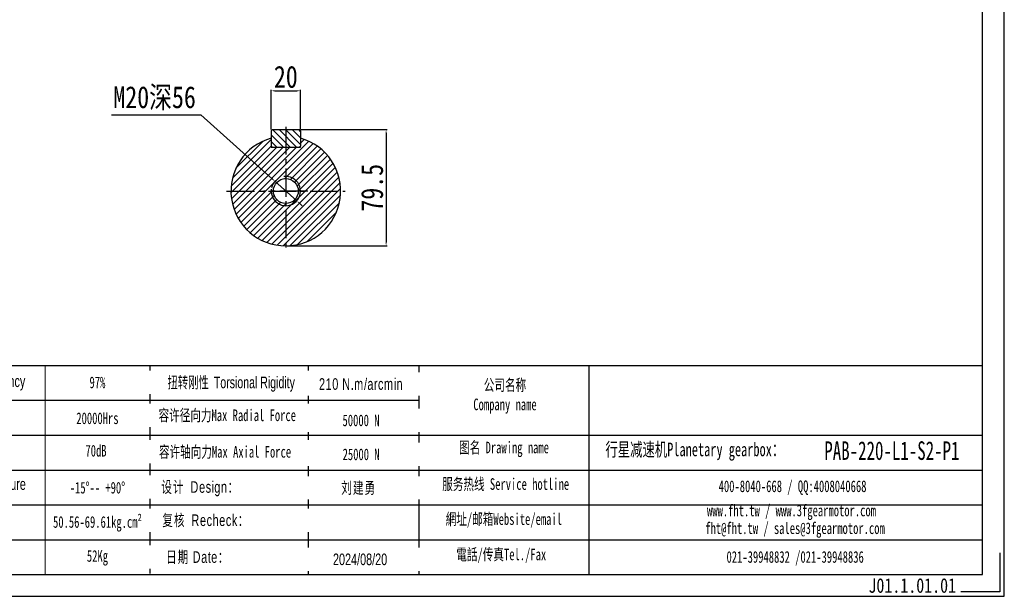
# Model space of a CAD drawing. Header units: millimetres. Extents: x 0 to 1251, y 0 to 885.
# Tile 3 of 4: x 578 to 1251, y 0 to 394. Entities that reach past the tile are written whole.
import ezdxf

# ---------------------------------------------------------------- set-up
doc = ezdxf.new("R2010")
doc.units = ezdxf.units.MM
doc.linetypes.add('CENTER2', pattern=[28.575, 19.05, -3.175, 3.175, -3.175])
doc.layers.get('Defpoints').update_dxf_attribs({"lineweight": 13})
for name, color, linetype in [('1轮廓实线层', 7, 'Continuous'), ('2细线层', 4, 'Continuous'), ('3中心线层', 1, 'CENTER2'), ('5剖面线层', 2, 'Continuous'), ('6文字层', 3, 'Continuous'), ('7标注层', 4, 'Continuous'), ('图框_外框线', 7, 'Continuous')]:
    doc.layers.add(name, color=color, linetype=linetype)
doc.layers.add('SLD-0', color=7, linetype='Continuous', lineweight=18)
doc.styles.add('TH_GBDIM', font='txt', dxfattribs={"width": 0.8})
doc.styles.add('标准', font='arial.ttf', dxfattribs={"width": 0.667})
doc.styles.add('样式 1', font='txt', dxfattribs={"width": 0.8})
doc.dimstyles.new('TH_GBDIM', dxfattribs={"dimtxt": 4, "dimasz": 2.5, "dimexe": 0.625, "dimexo": 1, "dimgap": 1, "dimtad": 1, "dimdec": 1, "dimdsep": 46, "dimtxsty": 'TH_GBDIM', "dimcen": 2.5, "dimdle": 5, "dimclrd": 1, "dimclre": 1, "dimclrt": 1, "dimadec": 0, "dimazin": 2, "dimtfac": 0.714286, "dimtdec": 1, "dimtmove": 0, "dimatfit": 3, "dimfxl": 1, "dimtolj": 1, "dimarcsym": 0})

# ---------------------------------------------------------------- blocks, each defined once
blk = doc.blocks.new('*D240')
at = {"layer": '7标注层', "color": 3, "lineweight": -2}
for p, q in [((750.28, 319.38), (750.28, 346.37)), ((752.78, 345.74), (767.78, 345.74)), ((770.28, 319.38), (770.28, 346.37))]:
    blk.add_line(p, q, dxfattribs=at)
at = {"layer": '7标注层', "color": 3}
for points in [[(752.78, 346.16), (752.78, 345.33), (750.28, 345.74)], [(767.78, 345.33), (767.78, 346.16), (770.28, 345.74)]]:
    blk.add_solid(points, dxfattribs=at)
at = {"layer": 'Defpoints', "color": 0}
for p in [(770.28, 345.74), (750.28, 318.38), (770.28, 318.38)]:
    blk.add_point(p, dxfattribs=at)
at = {"layer": '7标注层', "color": 3, "insert": (760.28, 355.24), "char_height": 15, "attachment_point": 5, "style": 'TH_GBDIM'}
blk.add_mtext('\\A1;20', dxfattribs=at)
blk = doc.blocks.new('*D241')
at = {"layer": '7标注层', "color": 3, "lineweight": -2}
for p, q in [((770.48, 319.18), (829.44, 319.18)), ((828.81, 316.68), (828.81, 242.18)), ((761.28, 239.68), (829.44, 239.68))]:
    blk.add_line(p, q, dxfattribs=at)
at = {"layer": '7标注层', "color": 3}
for points in [[(829.23, 316.68), (828.4, 316.68), (828.81, 319.18)], [(828.4, 242.18), (829.23, 242.18), (828.81, 239.68)]]:
    blk.add_solid(points, dxfattribs=at)
at = {"layer": 'Defpoints', "color": 0}
for p in [(769.48, 319.18), (760.28, 239.68), (828.81, 239.68)]:
    blk.add_point(p, dxfattribs=at)
at = {"layer": '7标注层', "color": 3, "insert": (819.31, 279.43), "char_height": 15, "attachment_point": 5, "rotation": 90, "style": 'TH_GBDIM'}
blk.add_mtext('\\A1;79.5', dxfattribs=at)
blk = doc.blocks.new('*D242')
at = {"layer": '7标注层', "color": 3, "lineweight": -2}
for p, q in [((641.07, 329.37), (702.13, 329.37)), ((702.13, 329.37), (750.98, 285.53)), ((767.73, 270.5), (752.84, 283.86)), ((769.59, 268.83), (771.45, 267.16))]:
    blk.add_line(p, q, dxfattribs=at)
blk.add_arc((760.28, 277.18), 10, 134.51374, 166.76803, dxfattribs=at)
at = {"layer": '7标注层', "color": 3}
for points in [[(750.7, 285.22), (751.26, 285.84), (752.84, 283.86)], [(769.87, 269.14), (769.31, 268.52), (767.73, 270.5)]]:
    blk.add_solid(points, dxfattribs=at)
at = {"layer": 'Defpoints', "color": 0}
for p in [(752.84, 283.86), (767.73, 270.5)]:
    blk.add_point(p, dxfattribs=at)
at = {"layer": '7标注层', "color": 3, "insert": (670.6, 340.63), "char_height": 15, "attachment_point": 5, "style": 'TH_GBDIM'}
blk.add_mtext('\\A1;{M20深56}{}{}', dxfattribs=at)

msp = doc.modelspace()

# ---------------------------------------------------------------- hatches: boundary and pattern name
at = {"layer": '5剖面线层'}
h = msp.add_hatch(dxfattribs=at)
h.set_pattern_fill('ANSI31', color=256, angle=90)
h.set_pattern_definition([(135, (11658.3903, -6484.077), (-2.245064, -2.245064), [])])
h.paths.add_polyline_path([(770.28, 318.38), (769.48, 319.18), (760.28, 319.18), (760.28, 307.18), (769.48, 307.18), (770.28, 307.98)])
h.paths.add_polyline_path([(760.28, 319.18), (751.08, 319.18), (750.28, 318.38), (750.28, 307.98), (751.08, 307.18), (760.28, 307.18)])
h = msp.add_hatch(dxfattribs=at)
h.set_pattern_fill('ANSI31', color=256)
h.set_pattern_definition([(45, (11658.3903, -6484.077), (-2.245064, 2.245064), [])])
h.paths.add_polyline_path([(770.28, 313.32), (770.28, 307.98), (770.28, 307.18), (769.48, 307.18), (760.28, 307.18), (760.28, 287.18, -0.414214), (770.28, 277.18), (797.78, 277.18, 0.337188)])
h.paths.add_polyline_path([(797.78, 277.18), (770.28, 277.18, -0.414214), (760.28, 267.18), (760.28, 262.18), (760.28, 239.68, 0.414214)])
h.paths.add_polyline_path([(750.28, 277.18), (745.28, 277.18), (722.78, 277.18, 0.414214), (760.28, 239.68), (760.28, 267.18, -0.414214)])
h.paths.add_polyline_path([(760.28, 307.18), (751.08, 307.18), (750.28, 307.18), (750.28, 307.98), (750.28, 313.32, 0.337188), (722.78, 277.18), (745.28, 277.18), (751.78, 277.18, -0.414214), (760.28, 285.68), (760.28, 292.18)])
h.paths.add_polyline_path([(760.28, 287.18), (760.28, 285.68, -0.414214), (768.78, 277.18), (770.28, 277.18, 0.414214)], flags=17)
h.paths.add_polyline_path([(770.28, 277.18), (768.78, 277.18, -0.414214), (760.28, 268.68), (760.28, 267.18, 0.414214)], flags=17)
h.paths.add_polyline_path([(760.28, 268.68, -0.414214), (751.78, 277.18), (750.28, 277.18, 0.414214), (760.28, 267.18)], flags=17)

# ---------------------------------------------------------------- linework, layer by layer
at = {"layer": '1轮廓实线层'}
for p, q in [((751.08, 319.18), (750.28, 318.38)), ((750.28, 318.38), (750.28, 307.98)), ((751.08, 319.18), (769.48, 319.18)), ((769.48, 319.18), (770.28, 318.38)), ((770.28, 318.38), (770.28, 307.98)), ((750.28, 307.98), (751.08, 307.18)), ((750.28, 307.98), (750.28, 307.18)), ((750.28, 307.18), (751.08, 307.18)), ((751.08, 307.18), (769.48, 307.18)), ((769.48, 307.18), (770.28, 307.98)), ((769.48, 307.18), (770.28, 307.18)), ((770.28, 307.18), (770.28, 307.98))]:
    msp.add_line(p, q, dxfattribs=at)
msp.add_circle((760.28, 277.18), 8.5, dxfattribs=at)
msp.add_arc((760.28, 277.18), 37.5, 105.46601, 74.53399, dxfattribs=at)
at = {"layer": '2细线层'}
msp.add_arc((760.28, 277.18), 10, 172.5, 97.5, dxfattribs=at)
at = {"layer": '3中心线层'}
for p, q in [((760.28, 321.13), (760.28, 236.68)), ((760.28, 292.18), (760.28, 262.18)), ((719.78, 277.18), (800.78, 277.18)), ((775.28, 277.18), (745.28, 277.18))]:
    msp.add_line(p, q, dxfattribs=at)
at = {"layer": 'SLD-0'}
msp.add_line((595.84, 157.91), (595.84, 14.9), dxfattribs=at)
at = {"layer": '图框_外框线'}
for p, q in [((110.54, 157.91), (1236.43, 157.91)), ((667.44, 157.91), (667.44, 15.69)), ((775.45, 157.91), (775.45, 14.9)), ((851.21, 157.91), (851.21, 14.9)), ((967.46, 157.91), (967.46, 14.9)), ((218.43, 134.05), (851.21, 134.05)), ((110.54, 110.18), (1236.43, 110.18)), ((218.43, 86.32), (1236.43, 86.32)), ((218.43, 62.46), (1236.43, 62.46)), ((218.43, 38.6), (1236.43, 38.6))]:
    msp.add_line(p, q, dxfattribs=at)
at = {"layer": '图框_外框线', "color": 3}
msp.add_lwpolyline([(0, 0), (1251.33, 0), (1251.33, 884.87), (0, 884.87)], close=True, dxfattribs=at)
at = {"layer": '图框_外框线', "color": 3, "lineweight": 25}
msp.add_lwpolyline([(74.48, 14.9), (1236.43, 14.9), (1236.43, 869.97), (74.48, 869.97)], close=True, dxfattribs=at)
at = {"layer": '图框_外框线', "color": 3}
msp.add_lwpolyline([(1248.35, 29.79), (1248.35, 2.98), (1221.54, 2.98)], dxfattribs=at)

# ---------------------------------------------------------------- texts
at = {"layer": '6文字层', "insert": (1158.49, 12.41), "char_height": 10, "width": 43.3044, "attachment_point": 1, "style": '样式 1'}
msp.add_mtext('J01.1.01.01', dxfattribs=at)
at = {"layer": 'SLD-0', "color": 1, "attachment_point": 2, "style": '标准'}
for s, insert, char_height, width in [('运转效率 Transmission Efficiency', (527.82, 151.1), 7.9538, 135.1625), ('{\\fSimSun|b1|i0|c134|p2;97%}', (631.53, 150.29), 7.9538, 101.718), ('{\\fSimSun|b1|i0|c134|p2;公司名称\\PCompany name}', (910.07, 148.49), 7.9538, 101.718), ('精度寿命 Service Life', (527.82, 127.46), 7.9538, 135.1625), ('{\\fSimSun|b1|i0|c134|p2;20000Hrs}', (631.53, 125.77), 7.9538, 101.718), ('{\\fSimSun|b1|i0|c134|p2;70dB}', (630.55, 103.57), 7.9538, 101.718), ('{\\fSimSun|b1|i0|c134|p2;图名 Drawing name}', (909.42, 105.79), 7.9538, 101.718), ('{\\fSimSun|b1|i0|c134|p2;  \\H1.1667x;行星减速机Planetary gearbox\\fSimSun|b0|i0|c134|p2;：}', (1036.2, 105.1), 7.9538, 146.8592), ('\\pxt3.125;{\\fSimSun|b1|i0|c134|p2;\\C256;PAB-220-L1-S2-P1}', (1174.51, 106.02), 12.726, 101.718), ('环境温度 Enviromental Temperature', (523.26, 80.76), 7.9538, 135.1625), ('{\\fSimSun|b1|i0|c134|p2;服务热线 Service hotline}', (910.55, 80.78), 7.9538, 101.718), ('{\\fSimSun|b1|i0|c134|p2;-15%%D-- +90%%D}', (631.53, 78.28), 7.9538, 101.718), ('{\\fSimSun|b1|i0|c134|p2;400-8040-668 / QQ:4008040668}', (1106.61, 79.26), 7.9538, 177.5212), ('{\\fSimSun|b1|i0|c134|p2;www.fht.tw / www.3fgearmotor.com }', (1105.88, 62.69), 7.9538, 134.0833), ('{\\fSimSun|b1|i0|c134|p2;50.56-69.61kg.cm²}', (631.53, 54.83), 7.9538, 101.718), ('{\\fSimSun|b1|i0|c134|p2;網址/邮箱Website/email}', (909.31, 56.81), 7.9538, 101.718), ('\\pxt12;{\\fSimSun|b1|i0|c134|p2;fht@fht.tw / sales@3fgearmotor.com }', (1108.3, 50.58), 7.9538, 169.0039), ('{\\fSimSun|b1|i0|c134|p2;電話/传真Tel./Fax}', (907.53, 32.66), 7.9538, 101.718), ('{\\fSimSun|b1|i0|c134|p2;52Kg}', (631.53, 31.57), 7.9538, 101.718), ('{\\fSimSun|b1|i0|c134|p2;021-39948832 /021-39948836 }', (1108.39, 30.92), 7.9538, 101.718)]:
    msp.add_mtext(s, dxfattribs=dict(at, insert=insert, char_height=char_height, width=width))

# ---------------------------------------------------------------- dimensions: what is measured, and where the dimension line sits
at = {"layer": '7标注层', "color": 3}
dim = msp.add_linear_dim(base=(770.28, 345.74), p1=(750.28, 318.38), p2=(770.28, 318.38), dimstyle='TH_GBDIM', override={"dimtxt": 15, "dimgap": 2, "dimclrd": 3, "dimclre": 3, "dimclrt": 3}, dxfattribs=at)
dim.commit()
dim.dimension.update_dxf_attribs({"geometry": '*D240', "text_midpoint": (760.28, 355.24)})
dim = msp.add_diameter_dim_2p(p1=(767.73, 270.5), p2=(752.84, 283.86), text='{M20深56}{}{}', dimstyle='TH_GBDIM', override={"dimtxt": 15, "dimgap": 2, "dimtoh": 1, "dimclrd": 3, "dimclre": 3, "dimclrt": 3}, dxfattribs=at)
dim.commit()
dim.dimension.update_dxf_attribs({"geometry": '*D242', "text_midpoint": (670.6, 329.37), "dimtype": 163})
dim = msp.add_linear_dim(base=(828.81, 239.68), p1=(769.48, 319.18), p2=(760.28, 239.68), angle=90, dimstyle='TH_GBDIM', override={"dimtxt": 15, "dimgap": 2, "dimclrd": 3, "dimclre": 3, "dimclrt": 3}, dxfattribs=at)
dim.commit()
dim.dimension.update_dxf_attribs({"geometry": '*D241', "text_midpoint": (819.31, 279.43)})

# ---------------------------------------------------------------- next in the draw order: texts
at = {"layer": 'SLD-0', "color": 1, "attachment_point": 2, "style": '标准', "bg_fill": 2}
for s, insert, char_height, width in [('{\\T1.1;210 N.m/arcmin}', (811.72, 149.17), 7.9538, 101.718), ('{\\f宋体|b0|i0|c134|p2;容许径向力Max Radial Force}', (720.28, 127.81), 7.9538, 135.1625), ('{\\fSimSun|b0|i0|c134|p2;\\T1.1;设计 \\fArial|b0|i0|c0|p34;Design\\fSimSun|b0|i0|c134|p2;：}', (701.83, 78.76), 7.9538, 135.1625), ('{\\fSimSun|b0|i0|c134|p2;\\T1.1;复核 \\fArial|b0|i0|c0|p34;Recheck\\fSimSun|b0|i0|c134|p2;：}', (705.64, 56.03), 7.9538, 135.1625), ('{\\T1.1;日期 Date：}', (700.09, 30.85), 7.9538, 135.1625), ('2024/08/20', (811.04, 29.27), 7.954, 135.1625)]:
    msp.add_mtext(s, dxfattribs=dict(at, insert=insert, char_height=char_height, width=width))

# ---------------------------------------------------------------- next in the draw order: texts
at = {"layer": 'SLD-0', "color": 1, "char_height": 7.9538, "width": 135.1625, "attachment_point": 2, "style": '标准', "bg_fill": 2}
for s, insert in [('{\\f宋体|b0|i0|c134|p2;\\W0.65;扭转刚性 \\fArial|b0|i0|c0|p34;Torsional Rigidity}', (722.94, 150.29)), ('{\\fSimSun|b1|i0|c134|p2;50000 N}', (811.67, 124.33)), ('{\\f宋体|b0|i0|c134|p2;容许轴向力Max Axial Force}', (718.75, 102.83)), ('{\\fSimSun|b0|i0|c134|p2;\\T1.1;刘建勇 }', (810.12, 78.16))]:
    msp.add_mtext(s, dxfattribs=dict(at, insert=insert))

# ---------------------------------------------------------------- next in the draw order: texts
at = {"layer": 'SLD-0', "color": 1, "insert": (811.73, 101.1), "char_height": 7.9538, "width": 135.1625, "attachment_point": 2, "style": '标准', "bg_fill": 2}
msp.add_mtext('{\\fSimSun|b1|i0|c134|p2;25000 N}', dxfattribs=at)

doc.saveas('drawing.dxf')
